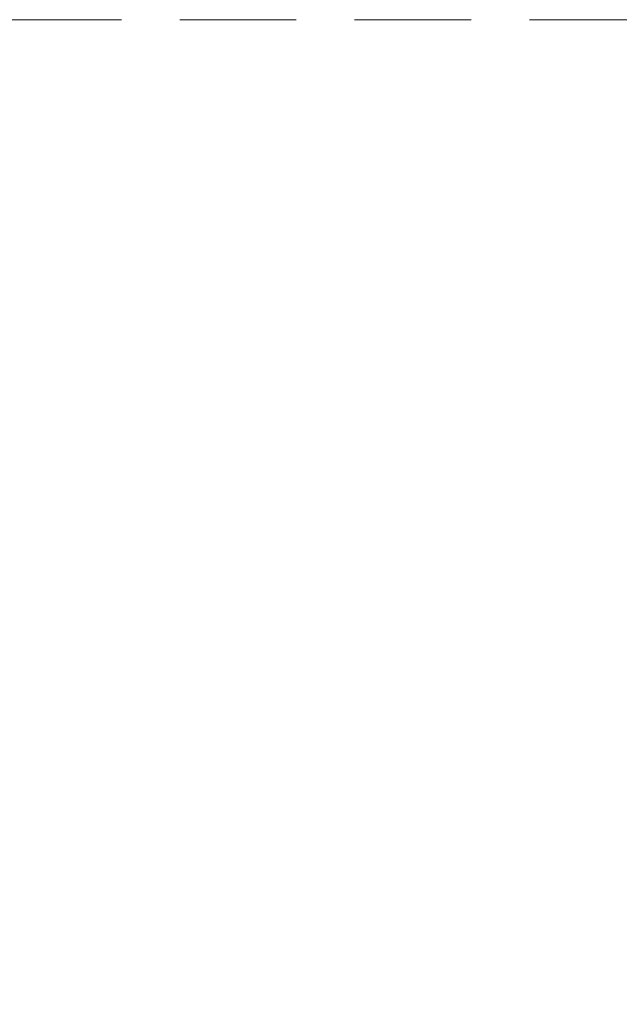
# Model space of a CAD drawing. Header units: metres. Extents: x -3716 to 31, y -1854 to 706.
# Tile 8 of 207: x -3073 to -2751, y -93 to 434. Entities that reach past the tile are written whole.
import ezdxf

# ---------------------------------------------------------------- set-up
doc = ezdxf.new("R2010")
doc.units = ezdxf.units.M
doc.header["$LTSCALE"] = 1.25
doc.linetypes.add('Linienart-Gestrichelt mit Abstand', pattern=[6, 4, -2])
doc.layers.add('Keine', color=7, linetype='Continuous', lineweight=9)
doc.layers.add('Keine-1', color=7, linetype='Continuous', lineweight=15)

# ---------------------------------------------------------------- blocks, each defined once
blk = doc.blocks.new('_Feinplanum 2D (2D)')
at = {"layer": 'Keine-1', "color": 1, "linetype": 'Linienart-Gestrichelt mit Abstand', "lineweight": 9, "true_color": 0xff0000, "flags": 128}
blk.add_lwpolyline([(6.04, -134.709), (4.108, -139.373), (2.43, -143.27), (0.229, -148.189), (-1.944, -152.85), (-2.57, -154.16), (-4.367, -157.84, -0.121867), (-4.988, -158.573), (-24.208, -172.456, 0.234343), (-30.814, -181.881), (-30.814, -181.881, -0.138275), (-50.042, -181.321), (-50.042, -181.321), (-63.534, -176.937), (-98.528, -165.507), (-148.424, -149.297), (-209.682, -128.621), (-249.498, -116.741), (-271.856, -111.08), (-272.634, -110.302), (-272.634, -44.203), (-268.399, 0.151), (-267.466, 0.15), (-197.755, 0.15), (5.976, 0.15), (6.006, -63.16)], format="xyb", close=True, dxfattribs=at)

msp = doc.modelspace()

# ---------------------------------------------------------------- block references
at = {"layer": 'Keine', "color": 1, "xscale": 12.5, "yscale": 12.5, "zscale": 12.5}
msp.add_blockref('_Feinplanum 2D (2D)', (-307.66, 432.49), dxfattribs=at)

doc.saveas('drawing.dxf')
